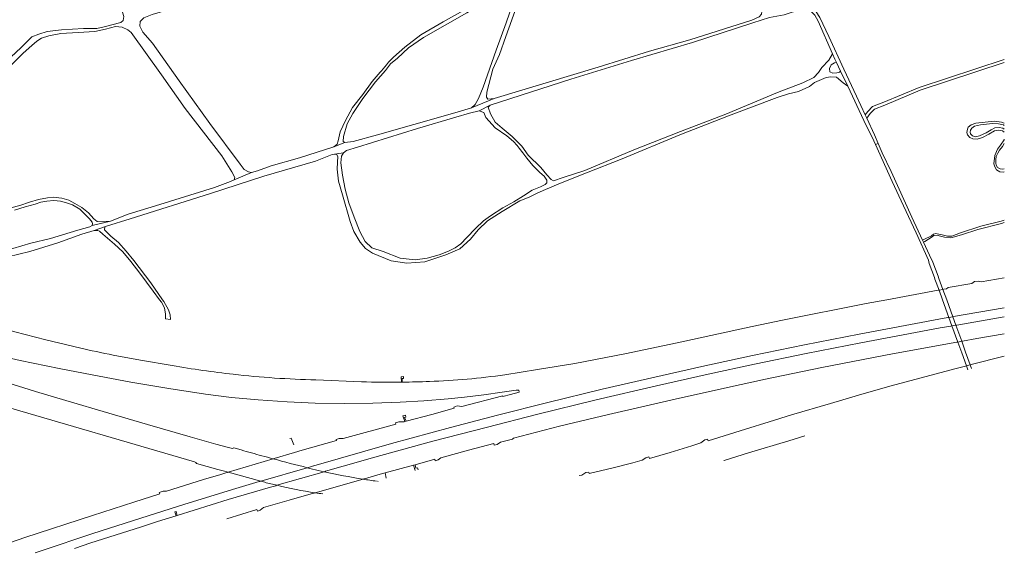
# Model space of a CAD drawing. Extents: x 145000 to 155000, y 457500 to 470000.
# Tile 151 of 196: x 154362 to 155000, y 460330 to 460681. Entities that reach past the tile are written whole.
import ezdxf

# ---------------------------------------------------------------- set-up
doc = ezdxf.new("R2010")
doc.units = 0
doc.header["$LTSCALE"] = 0.2
doc.header["$MEASUREMENT"] = 0
doc.layers.add('kant verharding', color=252, linetype='Continuous', lineweight=0)

msp = doc.modelspace()

# ---------------------------------------------------------------- linework, layer by layer
at = {"layer": 'kant verharding', "lineweight": 0}
for p, q in [((154602.36, 460652.63), (154599.28, 460648.45)), ((154891.36, 460653.5), (154893.97, 460648.01)), ((154893.97, 460648.01), (154898.59, 460638.31)), ((154654.81, 460624.27), (154669.65, 460630.22)), ((154659.97, 460622.17), (154667.05, 460626.03)), ((154910.92, 460617.52), (154909.96, 460619.59)), ((154565.85, 460598.94), (154572.77, 460601.68)), ((154918.36, 460601.12), (154916.61, 460600.37)), ((154564.73, 460593.94), (154571.93, 460595.15)), ((154501.13, 460577.64), (154512.39, 460582.26)), ((154696.99, 460568.72), (154692.23, 460566.49)), ((154409.26, 460548.02), (154421.02, 460550.94)), ((154410.6, 460544.84), (154418.61, 460547.69)), ((154947.87, 460538.93), (154952.92, 460541.26)), ((154953.26, 460540.72), (154948.48, 460537.65)), ((154947.12, 460538.59), (154947.87, 460538.93)), ((154947.77, 460537.2), (154947.12, 460538.59)), ((154948.48, 460537.65), (154947.77, 460537.2)), ((154951.39, 460523.46), (154954.69, 460514.49)), ((154957.06, 460515.32), (154953.76, 460524.29)), ((154957.63, 460513.77), (154957.06, 460515.32)), ((154954.69, 460514.49), (154955.11, 460513.34)), ((154955.11, 460513.34), (154957.74, 460506.2)), ((154960.25, 460506.66), (154957.63, 460513.77)), ((154923.95, 460500), (154957.11, 460506.09)), ((154957.11, 460506.09), (154957.74, 460506.2)), ((154957.74, 460506.2), (154960.25, 460506.66)), ((154957.74, 460506.2), (154960.01, 460500)), ((154960.25, 460506.66), (154960.79, 460506.76)), ((154962.68, 460500), (154960.25, 460506.66)), ((154960.01, 460500), (154964.14, 460488.58)), ((154966.65, 460489.01), (154962.68, 460500)), ((154967.18, 460489.1), (155000, 460494.73)), ((154963.46, 460488.47), (154964.14, 460488.58)), ((154964.14, 460488.58), (154966.65, 460489.01)), ((154964.14, 460488.58), (154966.12, 460483.11)), ((154965.44, 460482.99), (154966.12, 460483.11)), ((154966.12, 460483.11), (154968.63, 460483.54)), ((154966.12, 460483.11), (154969.92, 460472.61)), ((154966.65, 460489.01), (154967.18, 460489.1)), ((154968.63, 460483.54), (154966.65, 460489.01)), ((154968.63, 460483.54), (154969.17, 460483.63)), ((154972.42, 460473.07), (154968.63, 460483.54)), ((154969.17, 460483.63), (155000, 460488.94)), ((154969.23, 460472.49), (154969.92, 460472.61)), ((154969.92, 460472.61), (154972.42, 460473.07)), ((154969.92, 460472.61), (154972.47, 460465.58)), ((154972.42, 460473.07), (154972.97, 460473.17)), ((154974.94, 460466.1), (154972.42, 460473.07)), ((154972.47, 460465.58), (154975.48, 460457.23)), ((154977.92, 460457.86), (154974.94, 460466.1)), ((154975.48, 460457.23), (154977.92, 460457.86)), ((154977.92, 460457.86), (154978.48, 460458.01)), ((154978.81, 460455.4), (154977.92, 460457.86)), ((154978.48, 460458.01), (155000, 460463.52)), ((154974.81, 460457.06), (154975.48, 460457.23)), ((154975.48, 460457.23), (154976.46, 460454.52)), ((154554.14, 460448.05), (154583.62, 460446.85)), ((154475.57, 460394.99), (154322.96, 460439.46)), ((154612.51, 460421.29), (154611.77, 460421.09)), ((154538.19, 460410.35), (154537.19, 460410.11)), ((154539.76, 460406.07), (154538.19, 460410.35)), ((154540.23, 460401.12), (154527.02, 460397.18)), ((154490.52, 460390.2), (154476.88, 460394.03)), ((154526.44, 460397.01), (154497.29, 460388.32)), ((154527.02, 460397.18), (154526.44, 460397.01)), ((154583.13, 460395.55), (154560.28, 460388.94)), ((154496.44, 460388.07), (154492.46, 460386.89)), ((154496.82, 460388.18), (154496.44, 460388.07)), ((154497.29, 460388.32), (154496.82, 460388.18)), ((154518.39, 460382.56), (154497.29, 460388.32)), ((154518.39, 460382.56), (154548.55, 460391.26)), ((154559.39, 460388.69), (154528.88, 460379.87)), ((154548.55, 460391.26), (154549.14, 460391.43)), ((154549.14, 460391.43), (154549.32, 460391.48)), ((154560.17, 460388.91), (154559.39, 460388.69)), ((154560.28, 460388.94), (154560.17, 460388.91)), ((154598.97, 460387.95), (154594.14, 460386.57)), ((154617.45, 460392.99), (154598.97, 460387.95)), ((154599.74, 460384.57), (154598.97, 460387.95)), ((154618.41, 460393.2), (154617.45, 460392.99)), ((154618.5, 460389.36), (154617.45, 460392.99)), ((154502.3, 460377.91), (154517.43, 460382.28)), ((154517.43, 460382.28), (154517.9, 460382.41)), ((154517.9, 460382.41), (154518.39, 460382.56)), ((154521.04, 460381.83), (154518.39, 460382.56)), ((154584.64, 460383.85), (154553.75, 460375.03)), ((154585.2, 460384.01), (154584.64, 460383.85)), ((154585.57, 460384.12), (154585.2, 460384.01)), ((154594.14, 460386.57), (154585.57, 460384.12)), ((154594.41, 460382.41), (154594.13, 460382.45)), ((154528.08, 460379.64), (154524.8, 460378.69)), ((154528.44, 460379.74), (154528.08, 460379.64)), ((154528.88, 460379.87), (154528.44, 460379.74)), ((154552.65, 460374.72), (154536.88, 460370.22)), ((154553.08, 460374.84), (154552.65, 460374.72)), ((154553.75, 460375.03), (154553.08, 460374.84)), ((154516.29, 460363.22), (154518.14, 460363.73)), ((154464.27, 460360.38), (154463.7, 460360.2))]:
    msp.add_line(p, q, dxfattribs=at)
at = {"layer": 'kant verharding', "lineweight": 0, "flags": 128}
for points in [[(154353.61, 460654.14), (154363.02, 460663.05), (154370.2, 460670.06), (154374.71, 460671.89), (154380.03, 460673.6), (154389.41, 460674.78), (154403.68, 460675.66), (154408.52, 460675.52), (154412.34, 460675.52), (154416.96, 460676.65), (154427.81, 460679.47), (154429.34, 460680.66), (154429.67, 460683.26), (154428.85, 460686.17), (154426.76, 460689.94), (154422.35, 460695.41), (154415.43, 460701.25), (154409.65, 460706.82), (154400.02, 460718.39), (154396.55, 460724.04), (154393.42, 460730.6), (154387.93, 460740.96)], [(154909.96, 460619.59), (154904.3, 460631.75), (154896.11, 460649.18), (154886.27, 460670.48), (154880.46, 460682.75), (154878.08, 460686.33), (154876, 460688.69), (154874.65, 460689.38), (154874.93, 460690.36), (154879.4, 460692.01), (154887.42, 460694.57), (154946.55, 460713.05), (154979.37, 460723.61), (155000, 460730)], [(154513.93, 460721.1), (154511.1, 460718.33), (154505.74, 460713.83), (154499.51, 460708.74), (154491.96, 460702.73), (154482, 460696.66), (154471.16, 460691.97), (154459.85, 460688.06), (154448.15, 460684.58), (154442.73, 460682.45), (154440.25, 460680.15), (154439.99, 460677.16), (154442.05, 460673.29), (154448.32, 460666.11), (154465.62, 460641.76), (154485.48, 460614.13), (154505.06, 460587.68), (154507.7, 460584.32), (154510.42, 460582.76), (154512.39, 460582.26)], [(154654.81, 460624.27), (154657.31, 460626.47), (154659.41, 460630.28), (154662.38, 460637.53), (154670.82, 460661.51), (154677.45, 460679.27), (154681.49, 460691.05), (154685.45, 460699.76), (154686.56, 460703.16), (154686.33, 460704.51), (154684.47, 460704.55), (154676.7, 460700.41), (154651.95, 460685.71), (154623.9, 460669.8), (154614.14, 460663.03), (154606.93, 460656.39), (154602.36, 460652.63)], [(154841.27, 460688.06), (154840.2, 460688.46), (154837.55, 460688.76), (154827.7, 460689.48), (154806.02, 460691.57), (154768.39, 460694.9), (154737.84, 460699.09), (154710.72, 460703.73), (154696.3, 460704.82), (154691.2, 460704.06), (154689.31, 460703.01), (154687.27, 460699.95), (154684.07, 460689.55), (154677.12, 460670.46), (154672.97, 460658.68), (154668.69, 460649.19), (154664.85, 460634.35), (154664.71, 460631.18), (154665.42, 460629.82), (154669.65, 460630.22)], [(154601.26, 460653.69), (154604.32, 460656.92), (154611.81, 460663.53), (154622.2, 460671.37), (154636.56, 460679.84), (154671.42, 460699.55)], [(154888.76, 460659.26), (154879.47, 460680.34), (154877.21, 460684.24), (154874.4, 460687.02), (154871.49, 460688.25), (154868.56, 460688.07), (154857.49, 460684.33), (154847.98, 460682.63), (154842.42, 460681), (154837.19, 460679.17), (154798.08, 460666.57), (154758.53, 460654.83), (154719.17, 460642.82), (154667.05, 460626.03)], [(154669.65, 460630.22), (154737.03, 460650.63), (154770.1, 460660.89), (154796.23, 460668.32), (154836.44, 460680.98), (154841.3, 460683.1), (154842.75, 460684.93), (154842.97, 460686.61), (154841.27, 460688.06)], [(154501.13, 460577.64), (154501.52, 460579.21), (154499.61, 460582.8), (154493.19, 460593.2), (154469.48, 460623.8), (154454.03, 460645.65), (154434.39, 460673.02), (154432.24, 460674.75), (154428.61, 460676.44), (154424.44, 460676.76), (154417.86, 460675.04), (154410.85, 460673.66), (154400.21, 460672.89), (154388.83, 460672.29), (154381.15, 460670.73), (154376.5, 460669.22), (154373.4, 460667.27), (154370.15, 460664.62), (154364.48, 460659.65), (154357.14, 460652.16)], [(154667.05, 460626.03), (154665.66, 460624.55), (154667.23, 460620.29), (154670.18, 460615), (154674.72, 460611.08), (154681.34, 460605.75), (154687.6, 460599.3), (154691.61, 460593.66), (154699.86, 460585.69), (154703.62, 460580.92), (154706.46, 460577.76), (154707.97, 460576.97), (154714.36, 460579.02), (154728.27, 460583.67), (154759.98, 460597.06), (154790.17, 460608.83), (154819.62, 460620.07), (154853.14, 460634.18), (154869.49, 460640.42), (154876.63, 460643.8), (154879.59, 460647.04), (154881.81, 460650.21), (154886.35, 460655.02), (154888.76, 460659.26)], [(154888.76, 460659.26), (154890.28, 460655.77), (154891.36, 460653.5)], [(155000, 460655.57), (154944.75, 460637.47), (154921.99, 460627.9), (154914.66, 460625.16), (154911.6, 460621.8), (154909.96, 460619.59)], [(154596.62, 460648.22), (154599.78, 460652.12), (154601.26, 460653.69)], [(154891.36, 460653.5), (154890.08, 460653.29), (154887.89, 460652.04), (154886.68, 460649.65), (154887.05, 460647.56), (154888.87, 460646.68), (154891.51, 460646.84), (154893.27, 460647.25), (154893.97, 460648.01)], [(155000, 460653.47), (154945.45, 460635.59), (154922.72, 460626.03), (154915.82, 460623.45), (154913.15, 460620.53), (154910.92, 460617.52)], [(154565.85, 460598.94), (154567.97, 460600.67), (154568.59, 460602.89), (154569.82, 460608.63), (154573.32, 460616.05), (154577.79, 460624.35), (154584.61, 460632.9), (154590.57, 460641.31), (154595.85, 460647.26), (154596.62, 460648.22)], [(154599.28, 460648.45), (154592.84, 460641.06), (154584.61, 460630.22), (154578.07, 460620.54), (154574.44, 460613.83), (154571.92, 460605.7), (154571.74, 460602.46), (154572.77, 460601.68)], [(154898.59, 460638.31), (154895.57, 460640.39), (154891.42, 460643.98), (154887.68, 460644.38), (154884.72, 460643.77), (154877.03, 460640.6), (154873.78, 460637.96), (154866.69, 460634.81), (154860.26, 460633.21), (154852.92, 460630.83), (154821.27, 460619.03), (154789.89, 460606.73), (154752.42, 460591.17), (154729.45, 460582.06), (154712.45, 460575.47), (154701.23, 460570.71), (154696.99, 460568.72)], [(154898.59, 460638.31), (154909.06, 460616.03), (154915.53, 460602.76), (154916.61, 460600.37)], [(154572.77, 460601.68), (154578.36, 460602.39), (154594.11, 460606.69), (154617.52, 460613.42), (154644.17, 460620.91), (154654.81, 460624.27)], [(154659.97, 460622.17), (154653.52, 460620.77), (154644.78, 460618.08), (154619.83, 460610.91), (154580.98, 460598.73), (154573.93, 460596.6), (154571.93, 460595.15)], [(154703.66, 460577.36), (154702.06, 460580.05), (154699.27, 460582.44), (154694.72, 460586.9), (154690.83, 460591.52), (154688.25, 460595.06), (154685.8, 460598.1), (154684.55, 460599.93), (154682.05, 460602.48), (154677.87, 460606.14), (154670.2, 460611.35), (154664.16, 460618.04), (154662.99, 460621.1), (154659.97, 460622.17)], [(154918.36, 460601.12), (154915.91, 460606.82), (154910.92, 460617.52)], [(155000, 460608.38), (154998.78, 460609.3), (154996.21, 460609.65), (154993.62, 460609.24), (154990, 460607.18), (154985.8, 460604.97), (154982.32, 460603.95), (154979.7, 460604.07), (154977.72, 460604.99), (154976.11, 460606.76), (154975.71, 460608.29), (154976.06, 460610.36), (154976.69, 460611.78), (154978.45, 460613.31), (154981.52, 460614.18), (154993.67, 460615.62), (154998.26, 460615.01), (155000, 460614.22)], [(155000, 460610.45), (154999.07, 460611.09), (154996.57, 460611.54), (154993.89, 460611.22), (154991.42, 460609.97), (154988.22, 460607.95), (154983.93, 460606.09), (154981.41, 460605.49), (154979.33, 460606.09), (154978.15, 460607.35), (154977.84, 460608.44), (154978.02, 460609.75), (154978.88, 460611.13), (154980.75, 460612.24), (154984.63, 460613.12), (154992.33, 460614.16), (154996.27, 460613.88), (154999.48, 460613.23), (155000, 460612.87)], [(154512.39, 460582.26), (154516.26, 460583.52), (154525.06, 460586.7), (154543.53, 460591.77), (154565.85, 460598.94)], [(154916.61, 460600.37), (154927.39, 460576.57), (154934.61, 460560.88), (154942.88, 460543.22), (154950.95, 460525.54), (154951.39, 460523.46)], [(154947.12, 460538.59), (154940.2, 460553.44), (154926.68, 460582.96), (154920.99, 460595.01), (154918.36, 460601.12)], [(155000, 460582.73), (154999.42, 460582.49), (154997.17, 460582.78), (154995.01, 460583.97), (154993.83, 460585.94), (154993.2, 460587.98), (154993.77, 460593.3), (154995.68, 460597.43), (154997.61, 460600.03), (154999.86, 460603.59), (155000, 460603.98)], [(155000, 460584.68), (154999.14, 460584.51), (154997.23, 460584.7), (154995.68, 460585.62), (154994.82, 460587.16), (154994.51, 460588.42), (154994.48, 460590.68), (154994.79, 460592.7), (154995.76, 460594.79), (154996.94, 460596.74), (154998.73, 460599.14), (155000, 460601.03)], [(154564.73, 460593.94), (154553.82, 460589.68), (154520.39, 460580.02), (154485.79, 460568.69), (154433.74, 460552.29), (154418.61, 460547.69)], [(154692.23, 460566.49), (154686.3, 460563.94), (154674.82, 460557.14), (154665.35, 460551.02), (154659.29, 460545.15), (154654.32, 460539.2), (154647.3, 460532.97), (154638.2, 460529.04), (154631.8, 460526.84), (154624.77, 460524.53), (154612.92, 460523.61), (154602.98, 460525.16), (154590.85, 460530.12), (154586.26, 460533.13), (154582.88, 460537.29), (154578.64, 460544.15), (154576.3, 460550.55), (154571.29, 460567.83), (154568.82, 460576.84), (154567.92, 460584.46), (154568.19, 460589.01), (154568.25, 460592.79), (154567.44, 460594.16), (154564.73, 460593.94)], [(154571.93, 460595.15), (154570.67, 460593.02), (154570.33, 460588.66), (154571.28, 460580.69), (154573.15, 460571.57), (154575.4, 460562.82), (154578.89, 460553.35), (154582.63, 460544.1), (154586, 460537.73), (154590.29, 460533.65), (154597.68, 460531.22), (154608.81, 460526.99), (154618.48, 460525.92), (154626.24, 460526.8), (154634, 460529.13), (154640.02, 460531.51), (154644.37, 460533.59), (154647.92, 460536.23), (154651.79, 460540.32), (154657.4, 460546.11), (154662.68, 460551.14), (154667.18, 460554.26), (154675.16, 460559.43), (154682.25, 460563.37), (154688.52, 460567.32), (154694.24, 460570.83), (154699.59, 460573.11), (154702.66, 460574.5), (154703.79, 460575.61), (154703.66, 460577.36)], [(154299.36, 460589.46), (154299.37, 460588.52), (154300.38, 460587.35), (154303.59, 460585.88), (154310.7, 460579.87), (154318.34, 460573.31), (154323.75, 460568.51), (154328.01, 460564.46), (154331.55, 460562.18), (154335.35, 460560.54), (154339.55, 460559.54), (154347.37, 460558.71), (154356.64, 460559.53), (154362.4, 460560.92), (154368.65, 460563.09), (154374.4, 460564.78), (154380.24, 460566.02), (154383.86, 460566.3), (154389.55, 460565.82), (154394.21, 460564.41), (154398.01, 460562.37)], [(154421.02, 460550.94), (154432.56, 460555.36), (154452.98, 460561.55), (154488.49, 460572.6), (154498.89, 460576.54), (154501.13, 460577.64)], [(154410.6, 460544.84), (154402.58, 460542.34), (154387.01, 460536.84), (154368.83, 460531.22), (154347.34, 460525.98), (154341.68, 460525.2), (154333.37, 460524.49), (154325.58, 460524.48), (154316.89, 460524.9), (154305.34, 460525.97), (154295.45, 460526.96), (154285.92, 460528.35), (154276.52, 460529.17), (154265.32, 460530.89), (154257.08, 460532.89), (154252, 460534.77), (154248.46, 460536.24), (154246.01, 460536.87), (154241.32, 460538.37), (154234.31, 460540.71), (154218.49, 460548.62), (154202.98, 460556.16), (154190.12, 460563.19), (154176.91, 460570.34)], [(154409.26, 460548.02), (154409.52, 460549.06), (154409.2, 460550.13), (154407.47, 460552.42), (154404.68, 460555.25), (154401.23, 460558.51), (154396.39, 460561.34), (154392.51, 460562.76), (154388.82, 460563.74), (154384.32, 460564.14), (154379.96, 460563.75), (154376.03, 460563.07), (154372.33, 460561.96), (154365.78, 460560.13), (154358.85, 460558.06)], [(154398.01, 460562.37), (154402.63, 460559.7), (154406.79, 460556.33), (154410.36, 460552.28), (154412.53, 460550.57), (154415.28, 460550.31), (154421.02, 460550.94)], [(154290.25, 460530.87), (154302.94, 460529.78), (154314.95, 460528.55), (154331.59, 460527.4), (154338.59, 460528.35), (154345.87, 460530.3), (154357.89, 460533.22), (154369.42, 460536.67), (154382.19, 460539.69), (154399.93, 460545.05), (154407.62, 460547.24), (154409.26, 460548.02)], [(154418.61, 460547.69), (154417.33, 460547.1), (154417.3, 460545.33), (154419, 460543.44), (154421.22, 460541.09), (154426.25, 460537.1), (154431.19, 460531.53), (154436.19, 460525.43), (154447.23, 460510.92), (154454.72, 460500)], [(154952.92, 460541.26), (154954.05, 460542.52), (154955.66, 460542.87), (154957.64, 460542.41), (154959.65, 460542.04), (154963.24, 460541.15), (154966.12, 460541.09), (154971.56, 460543.27), (154984.85, 460547.66), (154998.06, 460550.8), (155000, 460551.47)], [(155000, 460549.94), (154998.17, 460549.3), (154982.87, 460545.47), (154972.21, 460541.99), (154965.46, 460540.02), (154961.2, 460540.6), (154957.91, 460541.4), (154956.41, 460541.85), (154954.3, 460541.58), (154953.26, 460540.72)], [(154410.6, 460544.84), (154412.9, 460544.86), (154414.01, 460544.47), (154416.23, 460542.45), (154423.78, 460535.98), (154429.02, 460531), (154434.25, 460524.66), (154440.09, 460517.29), (154448.7, 460505.46), (154452.88, 460500)], [(154953.76, 460524.29), (154951.54, 460528.81), (154947.77, 460537.2)], [(154960.79, 460506.76), (154962.48, 460507.06), (154963.65, 460507.92), (154978.89, 460510.45), (154980.72, 460511.71), (154983.34, 460512.01), (154985.09, 460511.52), (155000, 460514.09)], [(154452.88, 460500), (154454.08, 460498.43), (154456.02, 460494.74), (154456.82, 460490.65), (154456.82, 460487.62), (154460.02, 460487.19), (154459.71, 460490.21), (154458.72, 460493.41), (154455.55, 460498.79), (154454.72, 460500)], [(154676.44, 460451.47), (154697.7, 460454.78), (154721.73, 460458.74), (154754.3, 460464.91), (154788.2, 460472.11), (154836.8, 460482.65), (154856.35, 460486.73), (154910.56, 460497.53), (154923.95, 460500)], [(154316.77, 460492.01), (154334.48, 460486.18), (154359.07, 460479.15), (154379.26, 460473.99)], [(154552.68, 460392.53), (154552.8, 460392.49), (154603.19, 460407.04), (154641.22, 460417.27), (154671.79, 460425.26), (154704.28, 460433.54), (154739.5, 460442), (154768.86, 460448.88), (154804.15, 460456.82), (154837.01, 460463.97), (154870.52, 460470.74), (154906.08, 460477.8), (154957.52, 460487.45), (154963.46, 460488.47)], [(154965.44, 460482.99), (154958.54, 460481.8), (154907.17, 460472.17), (154871.65, 460465.11), (154838.15, 460458.34), (154808.14, 460451.73), (154774.82, 460444.19), (154735.67, 460435.11), (154696.93, 460425.72), (154665.17, 460417.59), (154629.9, 460408.41), (154589.93, 460397.51), (154583.13, 460395.55)], [(154972.97, 460473.17), (154982.12, 460474.83), (155000, 460477.92)], [(154969.23, 460472.49), (154927.54, 460464.9), (154881.9, 460456.03), (154845.32, 460448.61), (154820.73, 460443.29), (154786.77, 460435.74), (154743.69, 460425.76), (154711.89, 460418.09), (154682.09, 460410.34), (154681.41, 460409.78), (154673.62, 460407.84), (154671.6, 460406.28), (154669.65, 460405.84), (154669.39, 460406.89), (154652.99, 460402.61), (154635.04, 460397.7), (154633.25, 460396.35), (154631.41, 460395.8), (154631.1, 460396.73), (154618.41, 460393.2)], [(154337.95, 460466.19), (154362.49, 460460.76), (154387.92, 460455.54), (154409.22, 460451.49), (154434.37, 460446.68), (154458.79, 460442.58), (154482.52, 460438.97), (154499.36, 460436.82), (154516.65, 460435.2), (154535.48, 460433.95), (154553.76, 460433.14), (154572.69, 460432.88), (154591.02, 460433.06), (154608.65, 460433.73), (154624.14, 460434.53), (154639.78, 460435.76)], [(154422.92, 460464.1), (154440.42, 460460.88), (154461.11, 460457.33)], [(154807.34, 460409.6), (154807.79, 460409.71), (154808.28, 460408.68), (154832.3, 460416.14), (154847.6, 460420.96), (154862.19, 460425.4), (154887.41, 460432.91), (154905.48, 460438.23), (154925.78, 460443.98), (154968.9, 460455.52), (154974.81, 460457.06)], [(154505.69, 460402.78), (154501.04, 460404.1), (154500.13, 460403.79), (154497.59, 460404.29), (154489.28, 460406.56), (154472.74, 460411.2), (154445.07, 460419.13), (154419.93, 460426.59), (154392.19, 460434.77), (154372.57, 460440.67), (154353.93, 460446.34)], [(154609.49, 460446.65), (154609.37, 460450.19), (154610.92, 460450.23), (154610.87, 460448.98), (154609.97, 460448.97), (154610.05, 460446.65)], [(154680.17, 460438.69), (154675.31, 460437.41), (154675.19, 460437.76), (154648.7, 460430.94), (154645.66, 460431.27), (154643.55, 460430.54), (154643.75, 460429.81), (154629.19, 460425.76), (154612.51, 460421.29)], [(154639.78, 460435.76), (154650.48, 460436.93), (154662.96, 460438.52), (154674.7, 460440.16), (154683.84, 460441.48), (154685.49, 460441.47), (154685.82, 460440.25), (154680.17, 460438.69)], [(154611.77, 460421.09), (154611.31, 460420.97), (154607.79, 460421), (154605.67, 460420.42), (154605.93, 460419.49), (154571.85, 460410.18), (154569.3, 460410.09), (154567.23, 460409.6), (154567.41, 460408.97), (154545.31, 460402.63), (154540.23, 460401.12)], [(154611.77, 460421.09), (154610.46, 460424.83), (154612.08, 460425.27), (154612.43, 460424.07), (154611.56, 460423.82), (154612.51, 460421.29)], [(154770.18, 460397.24), (154783.55, 460401.14), (154797.61, 460405.53), (154803.49, 460407.42), (154806, 460409.25), (154807.34, 460409.6)], [(154818.27, 460395.85), (154818.53, 460395.93), (154834.36, 460400.97), (154860.35, 460408.74), (154870.83, 460411.92)], [(154724.69, 460386.17), (154726.3, 460386.45), (154728.96, 460388.1), (154730.88, 460388.44), (154731.14, 460387.43), (154746.6, 460391.12), (154759.36, 460394.4), (154765.53, 460396.05), (154767.8, 460397.65), (154769.78, 460398.26), (154770.18, 460397.24)], [(154497.29, 460388.32), (154494.11, 460389.19), (154490.52, 460390.2)], [(154549.32, 460391.48), (154552.55, 460392.42), (154552.68, 460392.53)], [(154618.41, 460393.2), (154618.94, 460390.95), (154619.91, 460391.21), (154620.28, 460389.89)], [(154319.58, 460330.04), (154328.18, 460333.11), (154365.63, 460346.03), (154409.46, 460360.39), (154436.27, 460369.05), (154452.99, 460374.35), (154452.67, 460375.22), (154455.12, 460376.1), (154457.46, 460376.1), (154481.4, 460383.59), (154492.46, 460386.89)], [(154372.2, 460336.13), (154376.15, 460337.44), (154409.64, 460348.72), (154440.79, 460358.57), (154469.18, 460367.65), (154502.3, 460377.91)], [(154524.8, 460378.69), (154497.2, 460370.72), (154464.27, 460360.38)], [(154518.14, 460363.73), (154520.14, 460365.43), (154536.88, 460370.22)], [(154463.7, 460360.2), (154462.8, 460362.7), (154463.54, 460362.94), (154464.27, 460360.38)], [(154496.38, 460358.2), (154515.96, 460364.13), (154516.29, 460363.22)], [(154397.86, 460339.04), (154408.43, 460342.54), (154440.49, 460352.8), (154451.49, 460356.38), (154463.7, 460360.2)]]:
    msp.add_lwpolyline(points, dxfattribs=at)
at = {"layer": 'kant verharding', "lineweight": 0}
for centre, radius, start, end in [((154649.81, 461567.43), 1126.42, 256.10203, 258.37951), ((154577.39, 461134.33), 686.91, 260.25392, 263.58293), ((154571.82, 461097.77), 649.96, 263.71105, 268.44171), ((154613.11, 460882.95), 436.1, 271.91569, 278.34981), ((154601.82, 461121.23), 674.63, 268.45402, 270.65117), ((154609.56, 460466.55), 19.9, 269.79511, 271.42175), ((154602.11, 461123.27), 676.66, 270.67228, 272.16626), ((154864.2, 461653.39), 1300.99, 254.00402, 254.62033), ((154474.04, 460391.53), 3.78, 41.38033, 66.19161), ((154825.15, 461508.69), 1151.11, 254.58439, 254.95998), ((154875.97, 461695.53), 1344.74, 254.93447, 255.90778), ((154814.59, 461450.53), 1092.16, 255.90139, 256.08847), ((154646.04, 460778.66), 399.49, 256.38567, 257.47201), ((154651.61, 460802.39), 423.86, 257.43296, 260.90943), ((154597.62, 460671.6), 299.72, 255.19579, 256.74203), ((154649.12, 460785.5), 406.79, 260.88082, 262.13407), ((154601.61, 460687.15), 315.76, 256.68465, 261.28274), ((154596.78, 460653.32), 281.6, 261.21015, 262.20474)]:
    msp.add_arc(centre, radius, start, end, dxfattribs=at)

doc.saveas('drawing.dxf')
